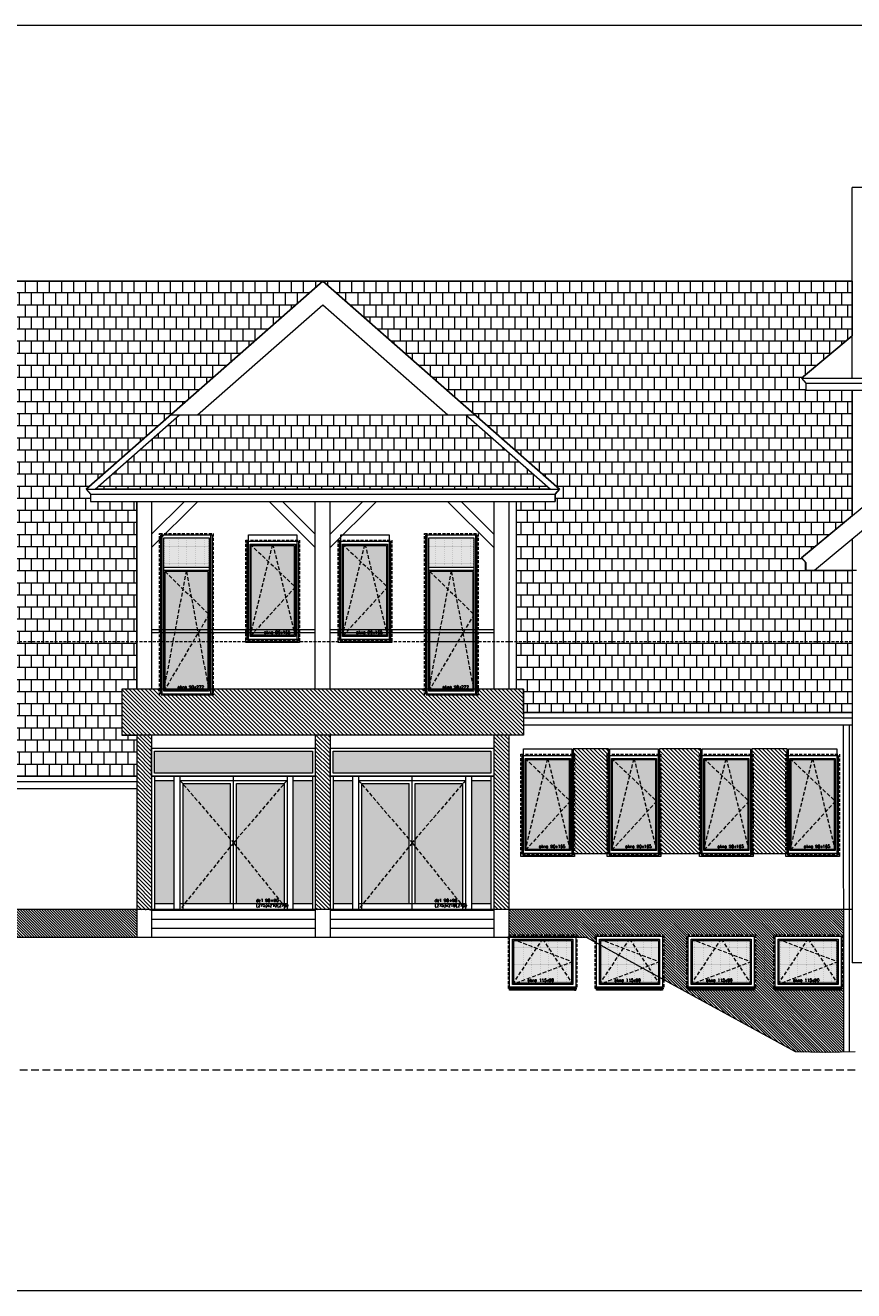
# Model space of a CAD drawing. Header units: millimetres. Extents: x -82287 to 177822, y -399756 to 0.
# Tile 38 of 228: x 64262 to 65654, y -238812 to -236685. Entities that reach past the tile are written whole.
import ezdxf
from ezdxf.enums import TextEntityAlignment as Align

# ---------------------------------------------------------------- set-up
doc = ezdxf.new("R2010")
doc.units = ezdxf.units.MM
doc.header["$MEASUREMENT"] = 0
for name, pattern in [('SUŁOSZOWA - PB 21 03$0$CACHE', [9.525, 6.35, -3.175]), ('SUŁOSZOWA - PB 21 03$0$CARKOVANA', [7.5, 5, -2.5]), ('SUŁOSZOWA - PB 21 03$0$HIDDEN', [9.525, 6.35, -3.175])]:
    doc.linetypes.add(name, pattern=pattern)
doc.layers.add('FL_XREF', color=252, linetype='Continuous')
for name, color, linetype, lineweight in [('SUŁOSZOWA - PB 21 03$0$! opisy okien elewacja', 251, 'Continuous', 0), ('SUŁOSZOWA - PB 21 03$0$!! 0_ Istn-okna', 251, 'Continuous', 0), ('SUŁOSZOWA - PB 21 03$0$!! 0_ Istn-sciany', 251, 'Continuous', 0), ('SUŁOSZOWA - PB 21 03$0$!! 0_ Istn-widok', 251, 'Continuous', 0), ('SUŁOSZOWA - PB 21 03$0$!! 0_ WIDOK ELEWACJA', 251, 'Continuous', 0), ('SUŁOSZOWA - PB 21 03$0$!! 0_Istn-cienka', 251, 'Continuous', 0), ('SUŁOSZOWA - PB 21 03$0$!! 0_Opis_pom', 251, 'Continuous', 0), ('SUŁOSZOWA - PB 21 03$0$!! 1_ELEWACJA KOLOR', 251, 'Continuous', 0), ('SUŁOSZOWA - PB 21 03$0$!! 1_Hatch dach', 251, 'Continuous', 0), ('SUŁOSZOWA - PB 21 03$0$!! 1_OPIS POM NOWE', 251, 'Continuous', 0), ('SUŁOSZOWA - PB 21 03$0$!! 1_Wyburzenia', 251, 'SUŁOSZOWA - PB 21 03$0$CARKOVANA', 0), ('SUŁOSZOWA - PB 21 03$0$!! 2_ELEWACJA COKÓŁ', 251, 'Continuous', 0), ('SUŁOSZOWA - PB 21 03$0$!! 2_NOWE OKNA WIDOk - remont', 251, 'Continuous', 0), ('SUŁOSZOWA - PB 21 03$0$!! 2_TYNK OBRYS', 251, 'Continuous', 0)]:
    doc.layers.add(name, color=color, linetype=linetype, lineweight=lineweight)
doc.styles.add('SUŁOSZOWA - PB 21 03$0$ARIAL', font='tahoma.ttf')
doc.styles.add('SUŁOSZOWA - PB 21 03$0$TXT', font='simplex.shx')
pattern_1 = [(315, (261219.8475, -168850.5973), (2.24506403, 2.24506403), [])]
pattern_2 = [(180, (0, 0), (-2e-15, -20.32), []), (270, (0, 0), (10.16, -20.32), [20.32, -20.32])]
pattern_3 = [(315, (0, 0), (3.367596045, 3.367596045), [])]

# ---------------------------------------------------------------- blocks, each defined once
blk = doc.blocks.new('SUŁOSZOWA - PB 21 03$0$DRZWI DZ 1')
at = {"layer": 'SUŁOSZOWA - PB 21 03$0$!! 1_Hatch dach', "true_color": 0x575757}
h = blk.add_hatch(dxfattribs=at)
h.set_pattern_fill('DOTS', color=251)
h.set_pattern_definition([(180, (1841.5625, 31354.394), (-0.79375, -1.5875), [0, -1.5875])])
h.paths.add_polyline_path([(-3236, 11996.4), (-3236, 11789.4), (-3203.5, 11789.4), (-3203.5, 11996.4)])
h.paths.add_polyline_path([(-3236, 12045.4), (-3236, 12008.4), (-2971, 12008.4), (-2971, 12045.4)])
h.paths.add_polyline_path([(-3188.5, 11991.4), (-3188.5, 11789.4), (-3108.5, 11789.4), (-3108.5, 11991.4)])
h.paths.add_polyline_path([(-3098.5, 11991.4), (-3098.5, 11789.4), (-3018.5, 11789.4), (-3018.5, 11991.4)])
h.paths.add_polyline_path([(-3003.5, 11996.4), (-3003.5, 11789.4), (-2971, 11789.4), (-2971, 11996.4)])
at = {"layer": 'SUŁOSZOWA - PB 21 03$0$!! 0_ Istn-okna'}
for points in [[(-3241, 12003.4), (-3241, 12050.4), (-2966, 12050.4), (-2966, 12003.4)], [(-3236, 12008.4), (-3236, 12045.4), (-2971, 12045.4), (-2971, 12008.4)]]:
    blk.add_lwpolyline(points, close=True, dxfattribs=at)
for points in [[(-3241, 12003.4), (-3241, 11779.4)], [(-3241, 12003.4), (-2966, 12003.4)], [(-3236, 12003.4), (-3236, 11779.4)], [(-3203.5, 12003.4), (-3203.5, 11779.4)], [(-3193.5, 12003.4), (-3193.5, 11779.4)], [(-3103.5, 11779.4), (-3103.5, 12003.4)], [(-3013.5, 12003.4), (-3013.5, 11779.4)], [(-3003.5, 12003.4), (-3003.5, 11779.4)], [(-2971, 12003.4), (-2971, 11779.4)], [(-2966, 12003.4), (-2966, 11779.4)], [(-3236, 11996.4), (-3203.5, 11996.4)], [(-3193.5, 11996.4), (-3013.5, 11996.4)], [(-3188.5, 11991.4), (-3108.5, 11991.4)], [(-3188.5, 11991.4), (-3188.5, 11779.4)], [(-3108.5, 11789.4), (-3108.5, 11991.4)], [(-3098.5, 11789.4), (-3098.5, 11991.4)], [(-3098.5, 11991.4), (-3018.5, 11991.4)], [(-3018.5, 11991.4), (-3018.5, 11779.4)], [(-3003.5, 11996.4), (-2971, 11996.4)], [(-3236, 11789.4), (-3203.5, 11789.4)], [(-3193.5, 11789.4), (-3013.5, 11789.4)], [(-3003.5, 11789.4), (-2971, 11789.4)], [(-3241, 11779.4), (-2966, 11779.4)]]:
    blk.add_lwpolyline(points, dxfattribs=at)
at = {"layer": 'SUŁOSZOWA - PB 21 03$0$!! 1_Hatch dach', "color": 251, "linetype": 'SUŁOSZOWA - PB 21 03$0$CACHE', "true_color": 0x575757}
for points in [[(-3193.5, 11996.4), (-3103.5, 11891.4), (-3193.5, 11779.4)], [(-3013.5, 11996.4), (-3103.5, 11891.4), (-3013.5, 11779.4)]]:
    blk.add_lwpolyline(points, dxfattribs=at)
at = {"insert": (-3065.6, 11797.1), "char_height": 5, "attachment_point": 1, "style": 'SUŁOSZOWA - PB 21 03$0$TXT'}
blk.add_mtext_dynamic_manual_height_columns('dz1 90+90 (275)x210(273)', width=52.63, gutter_width=75, heights=[0], dxfattribs=at)
blk = doc.blocks.new('SUŁOSZOWA - PB 21 03$0$okno 90x180')
at = {"layer": 'SUŁOSZOWA - PB 21 03$0$!! 1_Hatch dach', "true_color": 0x575757}
h = blk.add_hatch(dxfattribs=at)
h.set_pattern_fill('DOTS', color=251)
h.set_pattern_definition([(0, (-9632.3096, -11392.1331), (0.79375, 1.5875), [0, -1.5875])])
h.paths.add_polyline_path([(9, -20), (81, -20), (81, -171), (9, -171)])
at = {"layer": 'SUŁOSZOWA - PB 21 03$0$!! 0_ Istn-okna', "linetype": 'SUŁOSZOWA - PB 21 03$0$CARKOVANA', "lineweight": 5}
blk.add_lwpolyline([(0, -11), (90, -11), (90, -180), (0, -180)], close=True, dxfattribs=at)
at = {"layer": 'SUŁOSZOWA - PB 21 03$0$!! 0_ Istn-okna'}
for points in [[(2, -13), (88, -13), (88, -178), (2, -178)], [(7, -18), (83, -18), (83, -173), (7, -173)], [(9, -20), (81, -20), (81, -171), (9, -171)], [(0, -178), (90, -178), (90, -183), (0, -183)]]:
    blk.add_lwpolyline(points, close=True, dxfattribs=at)
at = {"layer": 'SUŁOSZOWA - PB 21 03$0$!! 1_Hatch dach', "color": 251, "linetype": 'SUŁOSZOWA - PB 21 03$0$CACHE', "true_color": 0x575757}
for points in [[(7, -173), (45, -18), (83, -173)], [(7, -18), (83, -90), (7, -173)]]:
    blk.add_lwpolyline(points, dxfattribs=at)
at = {"insert": (30.1, -163.6), "char_height": 5, "attachment_point": 1, "style": 'SUŁOSZOWA - PB 21 03$0$TXT'}
blk.add_mtext_dynamic_manual_height_columns('okno 90x165', width=52.63, gutter_width=75, heights=[0], dxfattribs=at)
blk = doc.blocks.new('SUŁOSZOWA - PB 21 03$0$okno 115x115')
at = {"layer": 'SUŁOSZOWA - PB 21 03$0$!! 1_Hatch dach', "true_color": 0x575757}
h = blk.add_hatch(dxfattribs=at)
h.set_pattern_fill('DOTS', color=251, angle=360)
h.set_pattern_definition([(360, (-21873.4686, 1906.5186), (0.79375, 1.5875), [0, -1.5875])])
h.paths.add_polyline_path([(-12257.2, 13266.7), (-12160.2, 13266.7), (-12160.2, 13194.7), (-12257.2, 13194.7)])
h = blk.add_hatch(dxfattribs=at)
h.set_pattern_fill('ANSI31', color=251, scale=0.2, angle=360)
h.set_pattern_definition([(45, (0, 0), (-0.449012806, 0.449012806), [])])
h.paths.add_polyline_path([(-12264.2, 13187.7), (-12153.2, 13187.7), (-12153.2, 13182.7), (-12264.2, 13182.7)])
at = {"layer": 'SUŁOSZOWA - PB 21 03$0$!! 0_ Istn-okna', "linetype": 'SUŁOSZOWA - PB 21 03$0$CARKOVANA', "lineweight": 5}
blk.add_lwpolyline([(-12266.2, 13275.7), (-12151.2, 13275.7), (-12151.2, 13185.7), (-12266.2, 13185.7)], close=True, dxfattribs=at)
at = {"layer": 'SUŁOSZOWA - PB 21 03$0$!! 0_ Istn-okna'}
for points in [[(-12264.2, 13273.7), (-12153.2, 13273.7), (-12153.2, 13187.7), (-12264.2, 13187.7)], [(-12259.2, 13268.7), (-12158.2, 13268.7), (-12158.2, 13192.7), (-12259.2, 13192.7)], [(-12257.2, 13266.7), (-12160.2, 13266.7), (-12160.2, 13194.7), (-12257.2, 13194.7)], [(-12264.2, 13187.7), (-12153.2, 13187.7), (-12153.2, 13182.7), (-12264.2, 13182.7)]]:
    blk.add_lwpolyline(points, close=True, dxfattribs=at)
at = {"layer": 'SUŁOSZOWA - PB 21 03$0$!! 1_Hatch dach', "color": 251, "linetype": 'SUŁOSZOWA - PB 21 03$0$CACHE', "true_color": 0x575757}
for points in [[(-12259.2, 13192.7), (-12208.7, 13268.7), (-12158.2, 13192.7)], [(-12259.2, 13268.7), (-12158.2, 13230.7), (-12259.2, 13192.7)]]:
    blk.add_lwpolyline(points, dxfattribs=at)
at = {"insert": (-12234.1, 13202.1), "char_height": 5, "attachment_point": 1, "style": 'SUŁOSZOWA - PB 21 03$0$TXT'}
blk.add_mtext_dynamic_manual_height_columns('okno 115x90', width=52.63, gutter_width=75, heights=[0], dxfattribs=at)
blk = doc.blocks.new('SUŁOSZOWA - PB 21 03$0$drzwi balkonowe 90x270')
at = {"layer": 'SUŁOSZOWA - PB 21 03$0$!! 1_Hatch dach', "true_color": 0x575757}
h = blk.add_hatch(dxfattribs=at)
h.set_pattern_fill('DOTS', color=251, angle=270)
h.set_pattern_definition([(270, (-11122.1331, 9634.3096), (1.5875, -0.79375), [0, -1.5875])])
h.paths.add_polyline_path([(206, -7), (206, -79), (7, -79), (7, -7)])
h = blk.add_hatch(dxfattribs=at)
h.set_pattern_fill('DOTS', color=251, angle=270)
h.set_pattern_definition([(90, (19212.957, -5367.0837), (-1.5875, 0.79375), [0, -1.5875])])
h.paths.add_polyline_path([(263, -5), (213, -5), (213, -81), (263, -81)])
at = {"layer": 'SUŁOSZOWA - PB 21 03$0$!! 0_ Istn-okna', "linetype": 'SUŁOSZOWA - PB 21 03$0$CARKOVANA', "lineweight": 5}
blk.add_lwpolyline([(270, 2), (270, -88), (-2, -88), (-2, 2)], close=True, dxfattribs=at)
at = {"layer": 'SUŁOSZOWA - PB 21 03$0$!! 0_ Istn-okna'}
for points in [[(268, 0), (268, -86), (0, -86), (0, 0)], [(263, -5), (263, -81), (5, -81), (5, -5)]]:
    blk.add_lwpolyline(points, close=True, dxfattribs=at)
for points in [[(206, -79), (7, -79), (7, -7), (206, -7)], [(206, -79), (206, -7)], [(208, -81), (208, -5)], [(213, -81), (213, -5)]]:
    blk.add_lwpolyline(points, dxfattribs=at)
at = {"layer": 'SUŁOSZOWA - PB 21 03$0$!! 0_ Istn-widok'}
blk.add_lwpolyline([(268, -2.5), (268, -83.5), (-2, -83.5), (-2, -2.5)], close=True, dxfattribs=at)
at = {"layer": 'SUŁOSZOWA - PB 21 03$0$!! 1_Hatch dach', "color": 251, "linetype": 'SUŁOSZOWA - PB 21 03$0$CACHE', "true_color": 0x575757}
for points in [[(5, -5), (206, -43), (5, -81)], [(206, -7), (134, -81), (5, -5)]]:
    blk.add_lwpolyline(points, dxfattribs=at)
at = {"insert": (14.4, -28.1), "char_height": 5, "attachment_point": 1, "rotation": 270, "style": 'SUŁOSZOWA - PB 21 03$0$TXT'}
blk.add_mtext_dynamic_manual_height_columns('okno 90x272', width=52.63, gutter_width=75, heights=[0], dxfattribs=at)
blk = doc.blocks.new('SUŁOSZOWA - PB 21 03')
at = {"layer": 'SUŁOSZOWA - PB 21 03$0$!! 1_ELEWACJA KOLOR', "true_color": 0xa78758}
h = blk.add_hatch(dxfattribs=at)
h.set_pattern_fill('ANSI31', color=45, scale=1.5, angle=-90)
h.set_pattern_definition(pattern_3)
h.paths.add_polyline_path([(64412.25917, -238224.26576), (64387.25917, -238224.26576), (64412.25917, -238226.26576)])
h.paths.add_polyline_path([(64412.25917, -238000.26576), (64412.25917, -237953.26576), (64412.25917, -237931.26576), (64387.25917, -237931.26576), (64387.25917, -238000.26576), (64387.25917, -238224.26576), (64412.25917, -238224.26576)])
h.paths.add_polyline_path([(65037.25917, -237853.76576), (65025.25917, -237853.76576), (64960.75917, -237853.76576), (64960.75917, -237864.26576), (64870.75917, -237864.26576), (64870.75917, -237853.76576), (64515.75917, -237853.76576), (64515.75917, -237864.26576), (64425.75917, -237864.26576), (64425.75917, -237853.76576), (64362.25917, -237853.76576), (64362.25917, -237931.26576), (64387.25917, -237931.26576), (65037.25917, -237931.26576)])
h.paths.add_polyline_path([(64712.25917, -238000.26576), (64712.25917, -237953.26576), (64712.25917, -237931.26576), (64687.25917, -237931.26576), (64687.25917, -238224.26576), (64712.25917, -238224.26576)])
h.paths.add_polyline_path([(65012.25917, -237931.26576), (64987.25917, -237931.26576), (64987.25917, -238224.26576), (65012.25917, -238224.26576)])
h = blk.add_hatch(dxfattribs=at)
h.set_pattern_fill('ANSI31', color=45, scale=1.5, angle=-90)
h.set_pattern_definition(pattern_3)
h.paths.add_polyline_path([(65120.75917, -237954.26576), (65120.75917, -238130.26576), (65179.75917, -238130.26576), (65179.75917, -237954.26576)])
h = blk.add_hatch(dxfattribs=at)
h.set_pattern_fill('ANSI31', color=45, scale=1.5, angle=-90)
h.set_pattern_definition(pattern_3)
h.paths.add_polyline_path([(65265.75917, -237954.26576), (65265.75917, -238130.26576), (65334.75917, -238130.26576), (65334.75917, -237954.26576)])
h = blk.add_hatch(dxfattribs=at)
h.set_pattern_fill('ANSI31', color=45, scale=1.5, angle=-90)
h.set_pattern_definition(pattern_3)
h.paths.add_polyline_path([(65420.75917, -237954.26576), (65420.75917, -238130.26576), (65479.75917, -238130.26576), (65479.75917, -237954.26576)])
at = {"layer": 'SUŁOSZOWA - PB 21 03$0$!! 1_Hatch dach', "true_color": 0x990000}
h = blk.add_hatch(dxfattribs=at)
h.set_pattern_fill('AR-B88', color=14, scale=0.1, angle=180)
h.set_pattern_definition(pattern_2)
h.paths.add_polyline_path([(63076.25917, -237893.26576), (63076.25917, -237455.60626), (63076.25917, -237167.75015), (64699.75917, -237167.75015), (64302.25917, -237517.55015), (64309.46611, -237526.19396), (64309.46611, -237538.18255), (64387.25917, -237538.18255), (64387.25917, -237853.76576), (64362.25917, -237853.76576), (64362.25917, -237931.26576), (64387.25917, -237931.26576), (64387.25917, -238000.26576), (63765.75917, -238000.26576), (63761.25917, -238000.26576), (63761.25917, -237893.26576)])
h.paths.add_polyline_path([(63761.25917, -237792.26576), (63761.25917, -237530.89816), (63723.46611, -237530.89816), (63723.46611, -237518.90956), (63716.03396, -237510.46394), (63943.25917, -237310.50576), (64170.25917, -237510.26576), (64163.05224, -237518.90956), (64163.05224, -237530.89816), (64125.25917, -237530.89816), (64125.25917, -237792.26576)], flags=16)
h = blk.add_hatch(dxfattribs=at)
h.set_pattern_fill('AR-B88', color=14, scale=0.1, angle=180)
h.set_pattern_definition(pattern_2)
h.paths.add_polyline_path([(64699.75917, -237167.75015), (65589.25917, -237167.75015), (65589.25917, -237260.05726), (65504.18113, -237330.99267), (65511.25917, -237339.48189), (65511.25917, -237351.47049), (65589.25917, -237351.47049), (65589.25917, -237562.2614), (65504.05224, -237633.04222), (65511.25917, -237641.68603), (65511.25917, -237653.67462), (65589.25917, -237653.67462), (65589.25917, -237893.26576), (65037.25917, -237893.26576), (65037.25917, -237853.76576), (65025.25917, -237853.76576), (65025.25917, -237538.18255), (65090.05224, -237538.18255), (65090.05224, -237526.19396), (65097.48439, -237517.74833)])
h = blk.add_hatch(dxfattribs=at)
h.set_pattern_fill('AR-B88', color=14, scale=0.1, angle=180)
h.set_pattern_definition(pattern_2)
h.paths.add_polyline_path([(64317.39629, -237517.55015), (64459.32811, -237392.65015), (64940.19024, -237392.65015), (65082.12206, -237517.55015)])
at = {"layer": 'SUŁOSZOWA - PB 21 03$0$!! 2_ELEWACJA COKÓŁ'}
h = blk.add_hatch(dxfattribs=at)
h.set_pattern_fill('ANSI31', color=250, angle=-90)
h.set_pattern_definition(pattern_1)
h.paths.add_polyline_path([(64387.25917, -238271.26576), (64387.25917, -238224.26576), (63148.25917, -238224.26576), (63148.25917, -238271.26576), (63530.75917, -238271.26576), (63530.75917, -238267.26576), (63620.75917, -238267.26576), (63620.75917, -238271.26576), (63675.75917, -238271.26576), (63675.75917, -238267.26576), (63765.75917, -238267.26576), (63765.75917, -238271.26576)])
h = blk.add_hatch(dxfattribs=at)
h.set_pattern_fill('ANSI31', color=250, angle=-90)
h.set_pattern_definition(pattern_1)
h.paths.add_polyline_path([(65544.26679, -238464.72047), (65574.43367, -238464.1939), (65574.35759, -238224.26576), (65012.25917, -238224.26576), (65012.25917, -238267.26576), (65126.75917, -238267.26576), (65126.75917, -238271.26576), (65142.91071, -238271.26576), (65157.75917, -238279.40419), (65157.75917, -238267.26576), (65272.75917, -238267.26576), (65272.75917, -238342.43557), (65494.27441, -238463.84785)])
h.paths.add_polyline_path([(65459.75917, -238359.26576), (65459.75917, -238357.26576), (65457.75917, -238357.26576), (65457.75917, -238267.26576), (65572.75917, -238267.26576), (65572.75917, -238357.26576), (65570.75917, -238357.26576), (65570.75917, -238359.26576)], flags=16)
h.paths.add_polyline_path([(65459.75917, -238355.26576), (65459.75917, -238269.26576), (65570.75917, -238269.26576), (65570.75917, -238355.26576)], flags=0)
h.paths.add_polyline_path([(65464.75917, -238350.26576), (65464.75917, -238274.26576), (65565.75917, -238274.26576), (65565.75917, -238350.26576)], flags=0)
h.paths.add_polyline_path([(65470.07496, -238348.26576), (65464.75917, -238350.26576), (65466.75917, -238347.25586), (65466.75917, -238275.01823), (65470.07496, -238276.26576), (65513.93023, -238276.26576), (65515.25917, -238274.26576), (65516.58812, -238276.26576), (65563.75917, -238276.26576), (65563.75917, -238311.51328), (65565.75917, -238312.26576), (65563.75917, -238313.01823), (65563.75917, -238347.25586), (65564.43023, -238348.26576)], flags=0)
h.paths.add_polyline_path([(65426.75917, -238357.26576), (65424.75917, -238357.26576), (65424.75917, -238359.26576), (65313.75917, -238359.26576), (65313.75917, -238357.26576), (65311.75917, -238357.26576), (65311.75917, -238267.26576), (65426.75917, -238267.26576)], flags=16)
h.paths.add_polyline_path([(65424.75917, -238355.26576), (65313.75917, -238355.26576), (65313.75917, -238269.26576), (65424.75917, -238269.26576)], flags=0)
h.paths.add_polyline_path([(65419.75917, -238350.26576), (65318.75917, -238350.26576), (65318.75917, -238274.26576), (65419.75917, -238274.26576)], flags=0)
h.paths.add_polyline_path([(65418.43023, -238348.26576), (65324.07496, -238348.26576), (65318.75917, -238350.26576), (65320.75917, -238347.25586), (65320.75917, -238275.01823), (65324.07496, -238276.26576), (65367.93023, -238276.26576), (65369.25917, -238274.26576), (65370.58812, -238276.26576), (65417.75917, -238276.26576), (65417.75917, -238311.51328), (65419.75917, -238312.26576), (65417.75917, -238313.01823), (65417.75917, -238347.25586)], flags=0)
h.paths.add_polyline_path([(65488.58693, -238347.10613), (65537.75359, -238347.10613), (65537.75359, -238339.60613), (65488.58693, -238339.60613)], flags=8)
h.paths.add_polyline_path([(65342.58693, -238347.10613), (65391.75359, -238347.10613), (65391.75359, -238339.60613), (65342.58693, -238339.60613)], flags=8)
at = {"layer": 'SUŁOSZOWA - PB 21 03$0$! opisy okien elewacja'}
for points in [[(68096.18025, -236737.82104), (68096.18025, -238865.24478), (61076.44714, -238865.24478), (61076.44714, -236737.82104)], [(63076.25917, -237893.26576), (63076.25917, -237455.60626), (63076.25917, -237167.75015), (64699.75917, -237167.75015), (64302.25917, -237517.55015), (64309.46611, -237526.19396), (64309.46611, -237538.18255), (64387.25917, -237538.18255), (64387.25917, -237853.76576), (64362.25917, -237853.76576), (64362.25917, -237931.26576), (64387.25917, -237931.26576), (64387.25917, -238000.26576), (63765.75917, -238000.26576), (63765.75917, -238000.26576), (63761.25917, -238000.26576), (63761.25917, -238000.26576), (63761.25917, -237893.26576), (63761.25917, -237893.26576)], [(64699.75917, -237167.75015), (65589.25917, -237167.75015), (65589.25917, -237260.05726), (65504.18113, -237330.99267), (65511.25917, -237339.48189), (65511.25917, -237351.47049), (65589.25917, -237351.47049), (65589.25917, -237562.2614), (65504.05224, -237633.04222), (65511.25917, -237641.68603), (65511.25917, -237653.67462), (65589.25917, -237653.67462), (65589.25917, -237893.26576), (65037.25917, -237893.26576), (65037.25917, -237853.76576), (65025.25917, -237853.76576), (65025.25917, -237538.18255), (65090.05224, -237538.18255), (65090.05224, -237526.19396), (65097.48439, -237517.74833)], [(64317.39629, -237517.55015), (64459.32811, -237392.65015), (64940.19024, -237392.65015), (65082.12206, -237517.55015)]]:
    blk.add_lwpolyline(points, close=True, dxfattribs=at)
at = {"layer": 'SUŁOSZOWA - PB 21 03$0$!! 0_ Istn-sciany'}
for points in [[(65142.91071, -238271.26576), (62773.29169, -238271.26576)], [(65494.27441, -238463.84785), (65142.91071, -238271.26576)], [(65544.26679, -238464.72047), (65494.27441, -238463.84785)], [(65594.25917, -238463.84785), (65544.26679, -238464.72047)]]:
    blk.add_lwpolyline(points, dxfattribs=at)
at = {"layer": 'SUŁOSZOWA - PB 21 03$0$!! 0_ WIDOK ELEWACJA'}
for points in [[(65504.05224, -237633.04222), (66253.75917, -237010.26576)], [(65589.25917, -237330.83808), (65589.25917, -237010.26576)], [(66253.75917, -237010.26576), (65589.25917, -237010.26576)], [(65526.16412, -237653.67462), (66253.75917, -237049.26635)], [(65589.25917, -237167.75015), (63076.25917, -237167.75015)], [(64302.25917, -237517.55015), (64699.75917, -237167.75015), (65097.25917, -237517.55015)], [(64489.60234, -237392.65015), (64699.75917, -237207.71213), (64909.91601, -237392.65015)], [(65504.05224, -237330.83808), (65589.25917, -237260.05726)], [(65504.05224, -237330.83808), (65511.25917, -237339.48189), (65511.25917, -237351.47049), (65843.01219, -237351.47049)], [(65504.05224, -237330.83808), (65867.84977, -237330.83808)], [(65511.25917, -237339.48189), (65857.44423, -237339.48189)], [(65589.25917, -237562.2614), (65589.25917, -237351.47049)], [(64317.39629, -237517.55015), (64459.32811, -237392.65015)], [(64444.19099, -237392.65015), (64955.32736, -237392.65015)], [(64940.19024, -237392.65015), (65082.12206, -237517.55015)], [(64302.25917, -237517.55015), (65097.25917, -237517.55015)], [(64302.25917, -237517.55015), (64309.46611, -237526.19396), (64309.46611, -237538.18255)], [(64309.46611, -237526.19396), (65090.05224, -237526.19396)], [(65097.25917, -237517.55015), (65090.05224, -237526.19396), (65090.05224, -237538.18255)], [(64309.46611, -237538.18255), (65090.05224, -237538.18255)], [(64387.25917, -237853.76576), (64387.25917, -237538.18255)], [(64412.25917, -237538.18255), (64412.25917, -237853.76576)], [(64412.25917, -237593.18255), (64467.25917, -237538.18255)], [(64412.25917, -237615.80997), (64489.88659, -237538.18255)], [(64687.25917, -237615.80997), (64609.63176, -237538.18255)], [(64687.25917, -237593.18255), (64632.25917, -237538.18255)], [(64687.25917, -237853.76576), (64687.25917, -237538.18255)], [(64712.25917, -237853.76576), (64712.25917, -237538.18255)], [(64712.25917, -237593.18255), (64767.25917, -237538.18255)], [(64712.25917, -237615.80997), (64789.88659, -237538.18255)], [(64987.25917, -237615.80997), (64909.63176, -237538.18255)], [(64987.25917, -237593.18255), (64932.25917, -237538.18255)], [(64987.25917, -237538.18255), (64987.25917, -237853.76576)], [(65012.25917, -237538.18255), (65012.25917, -237853.76576)], [(65025.25917, -237853.76576), (65025.25917, -237538.18255)], [(65589.25917, -237601.26199), (65589.25917, -238314.26576)], [(65504.05224, -237633.04222), (65511.25917, -237641.68603), (65511.25917, -237653.67462), (65596.25917, -237653.67462)], [(64687.25917, -237754.26576), (64412.25917, -237754.26576)], [(64687.25917, -237759.26576), (64412.25917, -237759.26576)], [(64987.25917, -237754.26576), (64712.25917, -237754.26576)], [(64987.25917, -237759.26576), (64712.25917, -237759.26576)], [(65037.25917, -237853.76576), (64362.25917, -237853.76576)], [(64362.25917, -237853.76576), (64362.25917, -237931.26576)], [(65037.25917, -237853.76576), (65037.25917, -237931.26576)], [(64387.25917, -238000.26576), (63761.25917, -238000.26576), (63761.25917, -237893.26576)], [(65037.25917, -237893.26576), (65589.25917, -237893.26576)], [(65037.25917, -237901.90956), (65589.25917, -237901.90956)], [(65037.25917, -237913.89816), (65589.25917, -237913.89816)], [(65574.25917, -237913.89816), (65574.43367, -238464.1939)], [(65584.25917, -237913.89816), (65584.43367, -238464.01935)], [(65037.25917, -237931.26576), (64362.25917, -237931.26576)], [(64387.25917, -237931.26576), (64387.25917, -238271.26576)], [(64412.25917, -237931.26576), (64412.25917, -238271.26576)], [(64687.25917, -237931.26576), (64687.25917, -238271.26576)], [(64712.25917, -237931.26576), (64712.25917, -238271.26576)], [(64987.25917, -237931.26576), (64987.25917, -238271.26576)], [(65012.25917, -237931.26576), (65012.25917, -238271.26576)], [(63761.25917, -238000.26576), (64387.25917, -238000.26576)], [(63761.25917, -238008.90956), (64387.25917, -238008.90956)], [(63761.25917, -238020.89816), (64387.25917, -238020.89816)], [(65589.25917, -238224.26576), (63143.25917, -238224.26576)], [(64687.25917, -238226.26576), (64412.25917, -238226.26576)], [(64987.25917, -238226.26576), (64712.25917, -238226.26576)], [(64687.25917, -238241.26576), (64412.25917, -238241.26576)], [(64987.25917, -238241.26576), (64712.25917, -238241.26576)], [(64687.25917, -238256.26576), (64412.25917, -238256.26576)], [(64987.25917, -238256.26576), (64712.25917, -238256.26576)], [(66911.25917, -238314.26576), (65589.25917, -238314.26576)]]:
    blk.add_lwpolyline(points, dxfattribs=at)
for points in [[(64575.25917, -237594.26576), (64656.25917, -237594.26576), (64656.25917, -237774.26576), (64575.25917, -237774.26576)], [(64730.25917, -237594.26576), (64811.25917, -237594.26576), (64811.25917, -237774.26576), (64730.25917, -237774.26576)], [(64875.25917, -237594.26576), (64956.25917, -237594.26576), (64956.25917, -237774.26576), (64875.25917, -237774.26576)], [(65037.25917, -237954.26576), (65118.25917, -237954.26576), (65118.25917, -238134.26576), (65037.25917, -238134.26576)], [(65182.25917, -237954.26576), (65263.25917, -237954.26576), (65263.25917, -238134.26576), (65182.25917, -238134.26576)], [(65337.25917, -237954.26576), (65418.25917, -237954.26576), (65418.25917, -238134.26576), (65337.25917, -238134.26576)], [(65482.25917, -237954.26576), (65563.25917, -237954.26576), (65563.25917, -238134.26576), (65482.25917, -238134.26576)], [(65013.75917, -238269.26576), (65124.75917, -238269.26576), (65124.75917, -238359.26576), (65013.75917, -238359.26576)], [(65159.75917, -238269.26576), (65270.75917, -238269.26576), (65270.75917, -238359.26576), (65159.75917, -238359.26576)], [(65313.75917, -238269.26576), (65424.75917, -238269.26576), (65424.75917, -238359.26576), (65313.75917, -238359.26576)], [(65459.75917, -238269.26576), (65570.75917, -238269.26576), (65570.75917, -238359.26576), (65459.75917, -238359.26576)]]:
    blk.add_lwpolyline(points, close=True, dxfattribs=at)
at = {"layer": 'SUŁOSZOWA - PB 21 03$0$!! 0_Istn-cienka', "linetype": 'SUŁOSZOWA - PB 21 03$0$HIDDEN', "ltscale": 2}
blk.add_lwpolyline([(65594.25917, -238494.26576), (63148.25917, -238494.26576)], dxfattribs=at)
at = {"layer": 'SUŁOSZOWA - PB 21 03$0$!! 1_Wyburzenia'}
blk.add_lwpolyline([(65589.25917, -237774.26576), (63069.5015, -237774.26576)], dxfattribs=at)
at = {"layer": 'SUŁOSZOWA - PB 21 03$0$!! 2_TYNK OBRYS'}
for points in [[(65120.75917, -237954.26576), (65120.75917, -238130.26576), (65179.75917, -238130.26576), (65179.75917, -237954.26576)], [(65265.75917, -237954.26576), (65265.75917, -238130.26576), (65334.75917, -238130.26576), (65334.75917, -237954.26576)], [(65420.75917, -237954.26576), (65420.75917, -238130.26576), (65479.75917, -238130.26576), (65479.75917, -237954.26576)]]:
    blk.add_lwpolyline(points, close=True, dxfattribs=at)
at = {"layer": 'SUŁOSZOWA - PB 21 03$0$! opisy okien elewacja', "rotation": 89.99999999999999}
for p in [(64427.75917, -237862.26576), (64872.75917, -237862.26576)]:
    blk.add_blockref('SUŁOSZOWA - PB 21 03$0$drzwi balkonowe 90x270', p, dxfattribs=at)
at = {"layer": 'SUŁOSZOWA - PB 21 03$0$!! 0_ Istn-okna'}
for p in [(67653.28033, -250003.70278), (67953.28033, -250003.70278)]:
    blk.add_blockref('SUŁOSZOWA - PB 21 03$0$DRZWI DZ 1', p, dxfattribs=at)
at = {"layer": 'SUŁOSZOWA - PB 21 03$0$!! 2_NOWE OKNA WIDOk - remont'}
for name, p in [('SUŁOSZOWA - PB 21 03$0$okno 90x180', (64570.75917, -237592.26576)), ('SUŁOSZOWA - PB 21 03$0$okno 90x180', (64725.75917, -237592.26576)), ('SUŁOSZOWA - PB 21 03$0$okno 90x180', (65032.75917, -237952.26576)), ('SUŁOSZOWA - PB 21 03$0$okno 90x180', (65177.75917, -237952.26576)), ('SUŁOSZOWA - PB 21 03$0$okno 90x180', (65332.75917, -237952.26576)), ('SUŁOSZOWA - PB 21 03$0$okno 90x180', (65477.75917, -237952.26576)), ('SUŁOSZOWA - PB 21 03$0$okno 115x115', (77277.91819, -251542.91753)), ('SUŁOSZOWA - PB 21 03$0$okno 115x115', (77423.91819, -251542.91753)), ('SUŁOSZOWA - PB 21 03$0$okno 115x115', (77577.91819, -251542.91753)), ('SUŁOSZOWA - PB 21 03$0$okno 115x115', (77723.91819, -251542.91753))]:
    blk.add_blockref(name, p, dxfattribs=at)
at = {"layer": 'SUŁOSZOWA - PB 21 03$0$!! 0_Opis_pom', "ltscale": 0.7, "style": 'SUŁOSZOWA - PB 21 03$0$ARIAL'}
for tag, p in [('B0,19', (52679.2094, -194257.55204)), ('B2,14', (73874.0461, -194402.0887)), ('B1,21', (60405.50261, -194427.18207)), ('B2,12', (73342.49259, -194413.89249)), ('A1,16', (59129.54925, -194448.08429)), ('B1/17', (59524.53699, -194450.37428)), ('B1,19', (59914.81903, -194448.15658)), ('1,23', (61575.22173, -194450.37428)), ('B2,11', (73069.01144, -194438.89383)), ('B2,16', (75195.07765, -194441.83446)), ('B0,15', (51514.15008, -194461.8073)), ('A1,1', (58808.06672, -194460.94161)), ('B1,18', (59715.51745, -194473.87108)), ('1,22', (60947.33929, -194456.1144)), ('B2,17', (75506.7465, -194471.3759)), ('B2,19.1', (76701.67035, -194466.03695)), ('B3,7', (87459.81312, -194465.07097)), ('B3,3', (88235.73906, -194465.79732)), ('B0,18', (52071.43815, -194478.40179)), ('B1,20', (60198.53687, -194490.17374)), ('B2,10', (72728.63362, -194489.37283)), ('B2,15', (74566.38885, -194487.81114)), ('B3,6', (86826.65132, -194483.15512)), ('B3,8', (90006.66539, -194478.47972)), ('A0,6', (49094.40602, -194505.72387)), ('A1,6', (58565.96262, -194514.50753)), ('B1,1', (61908.24378, -194515.48656)), ('A2,5', (72452.45009, -194505.90583)), ('B2,13', (73649.91716, -194500.01242)), ('A0,5', (49399.71914, -194533.19455)), ('A0,4', (49692.81919, -194517.93289)), ('A0,3', (49906.53818, -194524.03766)), ('B0,20', (53125.45224, -194527.8835)), ('B0,21', (53847.26622, -194535.08002)), ('B0,22', (54187.56644, -194519.04308)), ('B1,3', (62229.35503, -194604.49851)), ('B2,18', (75922.43604, -194612.23635)), ('B2,19', (77152.69039, -194617.53776)), ('A3,4', (85509.27934, -194642.47136)), ('B0,24B', (54824.42896, -194684.26784)), ('B0,13', (50367.63944, -194706.5583)), ('B0,16', (51457.40872, -194704.43091)), ('B0,17', (51897.58569, -194706.77195)), ('B1,4', (63476.45184, -194691.11207)), ('A2,4', (71695.75649, -194707.44268)), ('A1,5', (58149.22649, -194724.80163)), ('B0,23', (54542.05776, -194742.93939)), ('A1,2', (58744.42262, -194746.622)), ('A2.1', (72371.45884, -194731.56251)), ('B1,2D', (60756.29674, -194750.92727)), ('B0,14', (50962.60809, -194789.06568)), ('A1,15', (59129.54925, -194780.73348)), ('B1,4', (63483.03852, -194791.04365)), ('A3.1', (86079.08704, -194786.62422)), ('A0,2', (49295.91259, -194810.95246)), ('B0,7', (52851.95551, -194845.56115)), ('B1,2B', (62374.83512, -194841.86715)), ('B2.7', (74548.27897, -194836.12781)), ('B3,2', (89035.72921, -194837.99287)), ('B1,2A', (61803.35407, -194869.27513)), ('B0,8', (51561.38742, -194890.27848)), ('A3.2', (86016.50296, -195004.88875)), ('A0,1', (49914.27925, -195025.82804)), ('A1,3', (58810.05243, -195008.83917)), ('A0,10', (49695.87246, -195042.9259)), ('B0,17', (51225.06492, -195049.74007)), ('B0,6', (52110.41055, -195069.39267)), ('B2.2', (74976.1855, -195068.47988)), ('A0,7', (49042.50308, -195082.6056)), ('B1,8', (61403.63433, -195071.25189)), ('A2.2', (72371.45884, -195070.78713)), ('B3,11', (88623.94853, -195099.23575)), ('B3,4', (87612.56208, -195132.78192)), ('B3,5', (86839.47632, -195174.05241)), ('B0,12', (50313.60595, -195207.52936)), ('B0,11', (50726.178, -195219.06638)), ('B1,6', (63686.26823, -195231.3997)), ('B3,10', (89778.42161, -195220.68871)), ('B0,10', (51476.34179, -195259.44699)), ('B0,24A', (54359.17011, -195245.97867)), ('A1,4', (58093.66276, -195250.96213)), ('B3,9', (90479.74099, -195260.18621)), ('A0,11', (49643.96951, -195271.84772)), ('B1,14', (59332.54805, -195280.73534)), ('A0,8', (49042.50308, -195293.21363)), ('B0,9', (51798.4912, -195291.17482)), ('B2,21', (75970.16114, -195290.81005)), ('B0,3', (52068.59538, -195319.60465)), ('B1,13', (60186.62513, -195314.46953)), ('B1,10', (60892.94126, -195319.45825)), ('B1,5', (63419.22943, -195317.21026)), ('A2.3', (71832.37045, -195318.78232)), ('B2,9', (73175.51251, -195317.21162)), ('B2,4', (74493.5947, -195318.7733)), ('B2,3', (74674.2815, -195319.28036)), ('A3,3', (85569.83931, -195318.78232)), ('B1,9', (61058.12383, -195344.48743)), ('B2,8', (73894.209, -195338.18956)), ('B2,20', (77211.021, -195343.82367)), ('B3,1', (88723.65615, -195329.98594)), ('B0,2', (52227.2348, -195357.98297)), ('B2.1', (75304.74121, -195348.36327)), ('B1,2C', (61827.40698, -195369.02625)), ('B1,7', (62134.52151, -195372.05069)), ('B0,1', (53061.17304, -195403.85659)), ('A0,9', (49001.50444, -195413.15723)), ('A0,12', (49689.76592, -195485.50737)), ('B0,4', (52224.78303, -195500.96352)), ('B1,11', (61050.00078, -195512.89565)), ('B2,5', (74686.48999, -195507.24036)), ('B0,5', (52066.14362, -195556.83806)), ('B1,12', (60864.00751, -195544.00738)), ('B2,6', (74499.29165, -195549.55175)), ('C2,2', (74812.78942, -195865.8959)), ('C1,3', (61091.58871, -195973.27844)), ('C0,2A', (52278.30875, -196050.48297)), ('C0,1', (52808.36775, -196132.34208)), ('C1,2', (61690.27405, -196439.72387)), ('C1,1', (62060.59754, -196465.28533)), ('C3,1', (88979.71614, -196545.67785)), ('C0,2B', (53028.88223, -196668.8019)), ('C1,4', (61008.68123, -196686.32122)), ('C2,1', (75334.65984, -196786.2197)), ('C2,3', (74834.65119, -196933.26657)), ('C1,5', (61062.7252, -196991.42453)), ('C1,10', (62127.38542, -196998.81344)), ('C1,9', (62147.33751, -197289.53424)), ('C0,3', (52181.98562, -197341.92176)), ('C1,6', (61131.41824, -197329.69535)), ('C0,4', (52345.96562, -197596.60561)), ('D1,1', (73931.12245, -197584.03121)), ('D0,18', (60296.49264, -197617.95269)), ('C2,4', (75243.70451, -197663.89)), ('D0,7', (59141.53804, -197722.84718)), ('D0,17', (60701.16801, -197741.44864)), ('C1,7', (61222.2575, -197737.18052)), ('D1,4', (73157.19908, -197744.29721)), ('D0,3', (59562.25866, -197751.14316)), ('D1,6', (72757.78643, -197751.22612)), ('D0,6', (58741.71849, -197802.61699)), ('D0,10', (58357.73602, -197820.93991)), ('D,09', (59195.67196, -197881.51243)), ('C0,5', (52269.72696, -197902.4362)), ('C0,6', (52872.93793, -197917.07354)), ('D0,2', (59943.06082, -197917.06725)), ('D0,16', (60721.3534, -197935.2949)), ('D1,3', (73475.28953, -197924.29875)), ('D0,8', (59058.9008, -197963.64925)), ('D0,5', (59448.52586, -197969.8061)), ('D1,5', (73291.61607, -197999.29956)), ('C2,5', (74555.08284, -197988.7886)), ('D0,4', (59655.02693, -198042.2589)), ('D0,15', (60692.12223, -198127.4643)), ('D0,1', (59931.33074, -198173.12806)), ('D1,2', (73578.07819, -198172.30068)), ('D0,11', (58161.27105, -198211.45823)), ('D0,12', (58250.99458, -198537.17631)), ('D0,13', (58250.99458, -198764.99605)), ('D1,7', (71854.87376, -198786.88467)), ('D0,14', (59130.08589, -198795.3373)), ('D1,8', (71715.35366, -199212.44512))]:
    blk.add_attdef(tag, text='', height=11.968, dxfattribs=at).set_placement(p, align=Align.MIDDLE_CENTER)
at = {"layer": 'SUŁOSZOWA - PB 21 03$0$!! 1_OPIS POM NOWE', "style": 'SUŁOSZOWA - PB 21 03$0$ARIAL'}
for tag, p in [('C1.7A', (61271.6179, -197538.30303)), ('C2.5B', (74970.66097, -197546.70728)), ('C2,5C', (74903.71123, -197659.13664)), ('C2.4', (75374.07862, -197726.11453)), ('D1,2B', (74322.25834, -197791.43247)), ('C1.7C', (61260.26049, -197811.38428)), ('C1.8B', (61588.27341, -197817.62151)), ('C1.8A', (61884.42005, -197818.94854)), ('C1.7B', (61322.12354, -197933.89849)), ('C2,5A', (74943.41937, -197993.49482)), ('E1.2', (62164.78326, -198139.98688)), ('E1.5E', (62692.10372, -198153.27854)), ('D1,2C', (73419.9359, -198156.57844)), ('D1,2A', (74280.17915, -198172.30068)), ('E2.9', (75361.45041, -198161.88904)), ('E2.7', (76022.45692, -198162.26272)), ('E3.1', (88990.58975, -198158.87886)), ('E1.1', (61330.46191, -198191.9806)), ('E1.5D', (62993.60773, -198185.416)), ('E1.5C', (63016.9343, -198246.3437)), ('E1.5B', (63264.15117, -198307.8661)), ('E3.2', (88781.41347, -198385.24275)), ('E1.6', (61022.6264, -198421.00827)), ('E2.2', (74782.75417, -198427.85813)), ('E2.8', (75757.29014, -198437.09188)), ('E2.6', (76531.8031, -198444.40756)), ('E3.4', (89392.22607, -198450.03942)), ('E1.5A', (63049.47589, -198456.39852)), ('E1.5F', (62736.15118, -198589.14592)), ('E1.5G', (62892.39981, -198586.12622)), ('E1,4', (61888.25021, -198652.6996)), ('E2.1', (75803.99631, -198697.05773)), ('E1.5L', (63297.7633, -198733.65678)), ('E1.3', (61058.5992, -198806.28147)), ('E1.5H', (62893.53005, -198830.01758)), ('E2,3', (74778.52304, -198843.9541)), ('E3.3', (89150.95684, -198867.32581)), ('E1.5K', (63266.15427, -198904.67789)), ('E1.5I', (62723.74907, -199005.87002)), ('E2.4', (75135.87669, -199083.20857)), ('E2.5', (76615.04061, -199164.91143)), ('E1.5J', (63204.25187, -199215.697))]:
    blk.add_attdef(tag, text='', height=11.968, dxfattribs=at).set_placement(p, align=Align.MIDDLE_CENTER)

msp = doc.modelspace()

# ---------------------------------------------------------------- block references
at = {"layer": 'FL_XREF'}
msp.add_blockref('SUŁOSZOWA - PB 21 03', (62.3, 52.9), dxfattribs=at)

doc.saveas('drawing.dxf')
